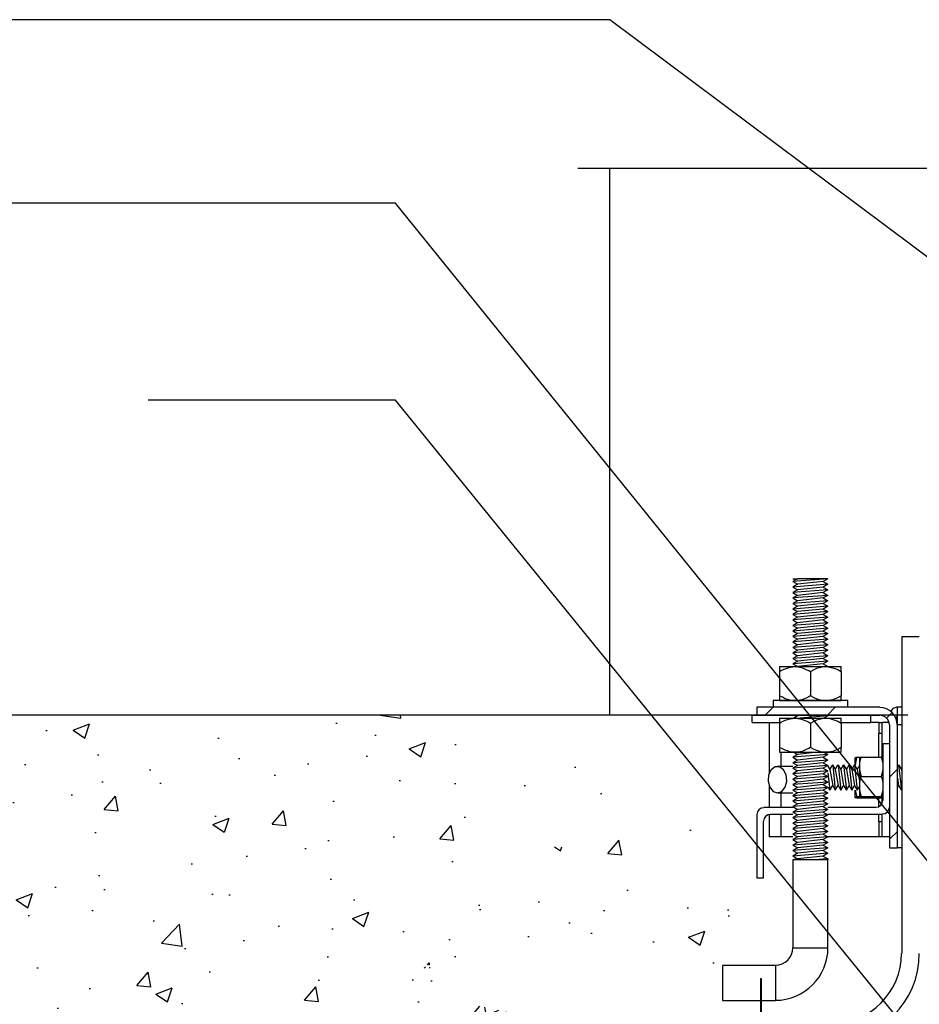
# Model space of a CAD drawing. Extents: x 1152 to 2559, y 156 to 782.
# Tile 85 of 111: x 2046 to 2059, y 664 to 678. Entities that reach past the tile are written whole.
import ezdxf

# ---------------------------------------------------------------- set-up
doc = ezdxf.new("R2010")
doc.units = 0
doc.header["$MEASUREMENT"] = 0
for name, color, linetype in [('CONCRETE-HATCH', 2, 'CONTINUOUS'), ('CONCRETE-ISLAND', 6, 'CONTINUOUS'), ('DISPENSER', 3, 'CONTINUOUS'), ('DISPENSER-SUMP', 1, 'CONTINUOUS'), ('TEXT', 3, 'CONTINUOUS')]:
    doc.layers.add(name, color=color, linetype=linetype)
doc.styles.add('SIMPLEX', font='simplex')
doc.dimstyles.new('DIM8', dxfattribs={"dimscale": 8, "dimtxt": 0.09375, "dimasz": 0.09375, "dimexe": 0.0625, "dimexo": 0.0625, "dimgap": 0.0625, "dimtad": 1, "dimdec": 4, "dimzin": 3, "dimdsep": 46, "dimlunit": 4, "dimtxsty": 'SIMPLEX', "dimcen": 0.0625, "dimclrd": 3, "dimclre": 3, "dimclrt": 3, "dimadec": 0, "dimazin": 0, "dimtfac": 1, "dimtdec": 4, "dimtofl": 0, "dimtmove": 0, "dimatfit": 3, "dimfxl": 1, "dimfrac": 2, "dimtolj": 1, "dimtzin": 3, "dimarcsym": 0})

msp = doc.modelspace()

# ---------------------------------------------------------------- hatches: boundary and pattern name
at = {"layer": 'CONCRETE-HATCH', "linetype": 'Continuous'}
h = msp.add_hatch(dxfattribs=at)
h.set_pattern_fill('AR-CONC', color=256, scale=0.3333, style=0)
h.set_pattern_definition([(50, (2028.495, 655.8174), (2.39063, -0.20915), [0.24998, -2.74973]), (355, (2028.495, 655.8174), (-0.46246, 2.50706), [0.19998, -2.19978]), (100.451, (2028.6943, 655.8), (1.92817, 2.2979), [0.21245, -2.3369]), (46.184, (2028.495, 656.484), (3.55711, -0.55167), [0.37496, -4.1246]), (96.636, (2028.7915, 656.438), (3.11523, 3.24673), [0.31867, -3.50536]), (351.184, (2028.495, 656.484), (3.11523, 3.24674), [0.29997, -3.29967]), (21, (2028.8284, 656.3173), (1.98949, -1.34193), [0.24998, -2.74973]), (326, (2028.8284, 656.3173), (0.81097, 2.41693), [0.19998, -2.19978]), (71.451, (2028.9942, 656.2055), (2.80046, 1.075), [0.21245, -2.3369]), (37.5, (2028.4951, 655.8174), (0.040529, 1.109535), [0, -2.173116, 0, -2.23311, 0, -2.20811]), (7.5, (2028.4951, 655.8174), (0.87681, 1.314574), [0, -1.273206, 0, -2.12312, 0, -0.841582]), (327.5, (2027.7518, 655.8174), (1.77923, -0.075175), [0, -0.83325, 0, -2.59974, 0, -3.449655]), (317.5, (2027.4185, 655.8174), (1.94376, 0.33365), [0, -1.083225, 0, -1.726494, 0, -2.449755])])
edge = h.paths.add_edge_path()
edge.add_line((2056.61723, 666.59772), (2056.51199, 666.59772))
edge.add_line((2056.51199, 666.59772), (2056.51199, 666.53565))
edge.add_line((2056.51199, 666.53565), (2056.48771, 666.49248))
edge.add_line((2056.48771, 666.49248), (2056.20168, 666.49248))
edge.add_line((2056.20168, 666.49248), (2056.17469, 666.53565))
edge.add_line((2056.17469, 666.53565), (2056.17469, 666.63549))
edge.add_line((2056.17469, 666.63549), (2055.35303, 666.63549))
edge.add_line((2055.35303, 666.63549), (2055.33574, 666.65145))
edge.add_arc((2054.58684, 666.692), 0.75, 270, 356.900794, ccw=False)
edge.add_line((2054.58684, 665.942), (2053.83652, 665.942))
edge.add_line((2053.83652, 665.942), (2053.83652, 666.44391))
edge.add_line((2053.83652, 666.44391), (2054.58763, 666.44391))
edge.add_arc((2054.58763, 666.69391), 0.25, 270, 360)
edge.add_line((2054.83763, 666.69391), (2054.83763, 667.22914))
edge.add_line((2054.83763, 667.22914), (2054.65144, 667.22914))
edge.add_line((2054.65144, 667.22914), (2054.58128, 667.2993))
edge.add_line((2054.58128, 667.2993), (2054.58128, 667.69867))
edge.add_line((2054.58128, 667.69867), (2054.60826, 667.69867))
edge.add_line((2054.60826, 667.69867), (2054.60826, 667.8174))
edge.add_line((2054.60826, 667.8174), (2054.57049, 667.8174))
edge.add_line((2054.57049, 667.8174), (2054.55699, 667.8174))
edge.add_line((2054.55699, 667.8174), (2041.05444, 667.8174))
edge.add_line((2041.05444, 667.8174), (2041.05444, 667.66788))
edge.add_arc((2041.05444, 667.319), 0.34888, 90, 270)
edge.add_line((2041.05444, 666.97012), (2041.20396, 666.97012))
edge.add_line((2041.20396, 666.97012), (2041.20396, 658.84624))
edge.add_line((2041.20396, 658.84624), (2041.05444, 658.84624))
edge.add_line((2041.05444, 658.84624), (2041.05444, 661.8174))
edge.add_line((2041.05444, 661.8174), (2029.05444, 661.8174))
edge.add_line((2029.05444, 661.8174), (2029.05444, 659.39933))
edge.add_line((2029.05444, 659.39933), (2028.49509, 658.71259))
edge.add_line((2028.49509, 658.71259), (2029.73031, 658.71259))
edge.add_line((2029.73031, 658.71259), (2029.05444, 658.05324))
edge.add_line((2029.05444, 658.05324), (2029.05444, 655.8174))
edge.add_line((2029.05444, 655.8174), (2057.18653, 655.8174))
edge.add_line((2057.18653, 655.8174), (2056.91091, 663.81442))
edge.add_arc((2054.71767, 670.87382), 7.39225, 247.267395, 287.259144, ccw=False)
edge.add_line((2051.86107, 664.05581), (2051.55231, 664.05581))
edge.add_line((2051.55231, 664.05581), (2051.55231, 663.96406))
edge.add_line((2051.55231, 663.96406), (2051.64136, 663.96406))
edge.add_line((2051.64136, 663.96406), (2051.66565, 663.93708))
edge.add_line((2051.66565, 663.93708), (2051.66565, 663.86692))
edge.add_line((2051.66565, 663.86692), (2051.64136, 663.83994))
edge.add_line((2051.64136, 663.83994), (2051.55231, 663.83994))
edge.add_line((2051.55231, 663.83994), (2051.55231, 663.60518))
edge.add_line((2051.55231, 663.60518), (2051.53342, 663.58898))
edge.add_line((2051.53342, 663.58898), (2051.4093, 663.58898))
edge.add_line((2051.4093, 663.58898), (2051.39041, 663.60518))
edge.add_line((2051.39041, 663.60518), (2051.39041, 663.83994))
edge.add_line((2051.39041, 663.83994), (2051.30406, 663.83994))
edge.add_line((2051.30406, 663.83994), (2051.27707, 663.86692))
edge.add_line((2051.27707, 663.86692), (2051.27707, 663.93708))
edge.add_line((2051.27707, 663.93708), (2051.30406, 663.96406))
edge.add_line((2051.30406, 663.96406), (2051.39041, 663.96406))
edge.add_line((2051.39041, 663.96406), (2051.39041, 664.05581))
edge.add_line((2051.39041, 664.05581), (2051.09628, 664.05581))
edge.add_line((2051.09628, 664.05581), (2051.09628, 664.21232))
edge.add_line((2051.09628, 664.21232), (2051.93652, 664.21232))
edge.add_arc((2051.93818, 663.80756), 0.40476, 89.764217, 90.235783, ccw=False)
edge.add_line((2051.93985, 664.21232), (2056.61723, 664.21232))
edge.add_line((2056.61723, 664.21232), (2056.72247, 664.21232))
edge.add_line((2056.72247, 664.21232), (2056.72247, 664.31756))
edge.add_line((2056.72247, 664.31756), (2056.72247, 666.59772))
edge.add_line((2056.72247, 666.59772), (2056.61723, 666.59772))
edge = h.paths.add_edge_path(flags=16)
edge.add_line((2051.55771, 664.44326), (2051.55771, 664.36883))
edge.add_line((2051.55771, 664.36883), (2051.38501, 664.36883))
edge.add_line((2051.38501, 664.36883), (2051.38501, 664.44326))
edge.add_arc((2051.47136, 664.23661), 0.22397, 112.677481, 134.330262)
edge.add_line((2051.31485, 664.39682), (2051.31485, 664.33645))
edge.add_line((2051.31485, 664.33645), (2056.68908, 663.75141))
edge.add_line((2056.68908, 663.75141), (2056.86717, 663.75141))
edge.add_line((2056.86717, 663.75141), (2051.62787, 664.33645))
edge.add_line((2051.62787, 664.33645), (2051.62787, 664.39682))
edge.add_arc((2051.47136, 664.23661), 0.22397, 45.669738, 67.322519)

# ---------------------------------------------------------------- linework, layer by layer
at = {"layer": 'CONCRETE-ISLAND', "linetype": 'Continuous'}
msp.add_line((2059.14944, 667.8174), (2041.05444, 667.8174), dxfattribs=at)
at = {"layer": 'DISPENSER'}
msp.add_line((2054.90208, 667.81872), (2054.90208, 675.60586), dxfattribs=at)
at = {"layer": 'DISPENSER', "linetype": 'Continuous'}
msp.add_lwpolyline([(2077.44464, 675.60586), (2066.70291, 675.60586), (2065.94464, 676.22347), (2065.94464, 674.98825), (2065.34213, 675.60586), (2054.44464, 675.60586)], dxfattribs=at)
at = {"layer": 'DISPENSER-SUMP', "color": 1, "linetype": 'Continuous'}
for p, q in [((2058.01008, 669.75825), (2057.50923, 669.72127)), ((2057.57646, 669.75825), (2057.50923, 669.72127)), ((2057.50923, 669.75825), (2057.5294, 669.75825)), ((2057.5294, 669.75825), (2057.57646, 669.75825)), ((2058.01008, 669.75825), (2057.57646, 669.75825)), ((2058.01008, 669.75825), (2057.94285, 669.72127)), ((2057.50923, 669.72127), (2057.57646, 669.68093)), ((2058.01008, 669.68093), (2057.50923, 669.6406)), ((2057.57646, 669.68093), (2057.50923, 669.6406)), ((2057.50923, 669.6406), (2057.57646, 669.60362)), ((2058.01008, 669.60362), (2057.50923, 669.56329)), ((2057.57646, 669.60362), (2057.50923, 669.56329)), ((2057.94285, 669.72127), (2057.57646, 669.68093)), ((2057.94285, 669.6406), (2057.57646, 669.60362)), ((2057.94285, 669.72127), (2058.01008, 669.68093)), ((2058.01008, 669.68093), (2057.94285, 669.6406)), ((2057.94285, 669.6406), (2058.01008, 669.60362)), ((2058.01008, 669.60362), (2057.94285, 669.56329)), ((2057.50923, 669.56329), (2057.57646, 669.52295)), ((2057.57646, 669.52295), (2057.50923, 669.48597)), ((2058.01008, 669.52295), (2057.50923, 669.48597)), ((2057.50923, 669.48597), (2057.57646, 669.44564)), ((2057.94285, 669.56329), (2057.57646, 669.52295)), ((2057.94285, 669.48597), (2057.57646, 669.44564)), ((2057.94285, 669.56329), (2058.01008, 669.52295)), ((2058.01008, 669.52295), (2057.94285, 669.48597)), ((2057.94285, 669.48597), (2058.01008, 669.44564)), ((2057.57646, 669.44564), (2057.50923, 669.40866)), ((2058.01008, 669.44564), (2057.50923, 669.40866)), ((2057.50923, 669.40866), (2057.57646, 669.36832)), ((2058.01008, 669.36832), (2057.50923, 669.32799)), ((2057.57646, 669.36832), (2057.50923, 669.32799)), ((2057.50923, 669.32799), (2057.57646, 669.29101)), ((2057.94285, 669.40866), (2057.57646, 669.36832)), ((2057.94285, 669.32799), (2057.57646, 669.29101)), ((2058.01008, 669.44564), (2057.94285, 669.40866)), ((2057.94285, 669.40866), (2058.01008, 669.36832)), ((2058.01008, 669.36832), (2057.94285, 669.32799)), ((2057.94285, 669.32799), (2058.01008, 669.29101)), ((2058.01008, 669.29101), (2057.50923, 669.25067)), ((2057.57646, 669.29101), (2057.50923, 669.25067)), ((2057.50923, 669.25067), (2057.57646, 669.21034)), ((2057.57646, 669.21034), (2057.50923, 669.17336)), ((2058.01008, 669.21034), (2057.50923, 669.17336)), ((2057.94285, 669.25067), (2057.57646, 669.21034)), ((2058.01008, 669.29101), (2057.94285, 669.25067)), ((2057.94285, 669.25067), (2058.01008, 669.21034)), ((2058.01008, 669.21034), (2057.94285, 669.17336)), ((2057.50923, 669.17336), (2057.57646, 669.13303)), ((2058.01008, 669.13303), (2057.50923, 669.09269)), ((2057.57646, 669.13303), (2057.50923, 669.09269)), ((2057.50923, 669.09269), (2057.57646, 669.05571)), ((2058.01008, 669.05571), (2057.50923, 669.01538)), ((2057.57646, 669.05571), (2057.50923, 669.01538)), ((2057.94285, 669.17336), (2057.57646, 669.13303)), ((2057.94285, 669.09269), (2057.57646, 669.05571)), ((2057.94285, 669.17336), (2058.01008, 669.13303)), ((2058.01008, 669.13303), (2057.94285, 669.09269)), ((2057.94285, 669.09269), (2058.01008, 669.05571)), ((2058.01008, 669.05571), (2057.94285, 669.01538)), ((2057.50923, 669.01538), (2057.57646, 668.9784)), ((2058.01008, 668.9784), (2057.50923, 668.93806)), ((2057.57646, 668.9784), (2057.50923, 668.93806)), ((2057.50923, 668.93806), (2057.57646, 668.89773)), ((2057.94285, 669.01538), (2057.57646, 668.9784)), ((2057.94285, 668.93806), (2057.57646, 668.89773)), ((2057.94285, 669.01538), (2058.01008, 668.9784)), ((2058.01008, 668.9784), (2057.94285, 668.93806)), ((2057.94285, 668.93806), (2058.01008, 668.89773)), ((2059.31095, 668.93134), (2059.0622, 668.93134)), ((2059.0622, 668.93134), (2059.0622, 664.42369)), ((2057.57646, 668.89773), (2057.50923, 668.86075)), ((2058.01008, 668.89773), (2057.50923, 668.86075)), ((2057.50923, 668.86075), (2057.57646, 668.82041)), ((2058.01008, 668.82041), (2057.50923, 668.78008)), ((2057.57646, 668.82041), (2057.50923, 668.78008)), ((2057.50923, 668.78008), (2057.57646, 668.7431)), ((2057.94285, 668.86075), (2057.57646, 668.82041)), ((2057.94285, 668.78008), (2057.57646, 668.7431)), ((2058.01008, 668.89773), (2057.94285, 668.86075)), ((2057.94285, 668.86075), (2058.01008, 668.82041)), ((2058.01008, 668.82041), (2057.94285, 668.78008)), ((2057.94285, 668.78008), (2058.01008, 668.7431)), ((2058.01008, 668.7431), (2057.50923, 668.70277)), ((2057.57646, 668.7431), (2057.50923, 668.70277)), ((2057.50923, 668.70277), (2057.57646, 668.66243)), ((2058.01008, 668.66243), (2057.50923, 668.62545)), ((2057.57646, 668.66243), (2057.50923, 668.62545)), ((2057.50923, 668.62545), (2057.57646, 668.58512)), ((2057.94285, 668.70277), (2057.57646, 668.66243)), ((2057.94285, 668.62545), (2057.57646, 668.58512)), ((2058.01008, 668.7431), (2057.94285, 668.70277)), ((2057.94285, 668.70277), (2058.01008, 668.66243)), ((2058.01008, 668.66243), (2057.94285, 668.62545)), ((2057.94285, 668.62545), (2058.01008, 668.58512)), ((2057.32099, 668.5078), (2057.32099, 668.50108)), ((2057.32099, 668.5078), (2057.34788, 668.5078)), ((2057.32099, 668.50108), (2057.32099, 668.48764)), ((2057.32099, 668.48764), (2057.32099, 668.46747)), ((2057.34788, 668.5078), (2057.4252, 668.5078)), ((2057.40167, 668.47755), (2057.46889, 668.50108)), ((2057.4252, 668.5078), (2057.54285, 668.5078)), ((2057.46889, 668.50108), (2057.54285, 668.5078)), ((2057.57646, 668.58512), (2057.50923, 668.54814)), ((2058.01008, 668.58512), (2057.50923, 668.54814)), ((2057.50923, 668.54814), (2057.57646, 668.5078)), ((2057.54285, 668.5078), (2057.55293, 668.5078)), ((2057.54285, 668.5078), (2057.68402, 668.5078)), ((2057.55293, 668.5078), (2057.60671, 668.50108)), ((2057.94285, 668.54814), (2057.57646, 668.5078)), ((2057.60671, 668.50108), (2057.6336, 668.49436)), ((2057.6336, 668.49436), (2057.65713, 668.48764)), ((2057.65713, 668.48764), (2057.71092, 668.46411)), ((2057.68402, 668.5078), (2057.83529, 668.5078)), ((2057.82184, 668.47083), (2057.8521, 668.48427)), ((2057.83529, 668.5078), (2057.97983, 668.5078)), ((2057.8521, 668.48427), (2057.88235, 668.49436)), ((2057.88235, 668.49436), (2057.95294, 668.5078)), ((2058.01008, 668.58512), (2057.94285, 668.54814)), ((2057.94285, 668.54814), (2058.01008, 668.5078)), ((2057.95294, 668.5078), (2057.96638, 668.5078)), ((2057.96638, 668.5078), (2057.97983, 668.5078)), ((2057.97983, 668.5078), (2058.03697, 668.50108)), ((2057.97983, 668.5078), (2058.09748, 668.5078)), ((2058.03697, 668.50108), (2058.09412, 668.48764)), ((2058.09412, 668.48764), (2058.1479, 668.46747)), ((2058.09748, 668.5078), (2058.17143, 668.5078)), ((2058.17143, 668.5078), (2058.19832, 668.5078)), ((2058.19832, 668.49436), (2058.19832, 668.5078)), ((2058.19832, 668.48427), (2058.19832, 668.49436)), ((2058.19832, 668.47083), (2058.19832, 668.48427)), ((2057.32099, 668.46747), (2057.32099, 668.44058)), ((2057.32099, 668.44058), (2057.36133, 668.46074)), ((2057.32099, 668.44058), (2057.32099, 668.09099)), ((2057.36133, 668.46074), (2057.40167, 668.47755)), ((2057.71092, 668.46411), (2057.73781, 668.45402)), ((2057.73781, 668.45402), (2057.76134, 668.44058)), ((2057.76134, 668.44058), (2057.82184, 668.47083)), ((2057.76134, 668.44058), (2057.76134, 668.09099)), ((2058.1479, 668.46747), (2058.19832, 668.44058)), ((2058.19832, 668.44058), (2058.19832, 668.47083)), ((2058.19832, 668.44058), (2058.19832, 668.09099)), ((2057.36133, 668.07082), (2057.32099, 668.09099)), ((2057.32099, 668.09099), (2057.32099, 668.06074)), ((2057.32099, 668.06074), (2057.32099, 668.04729)), ((2057.40167, 668.05065), (2057.36133, 668.07082)), ((2057.71092, 668.0641), (2057.6605, 668.04393)), ((2057.73781, 668.07754), (2057.71092, 668.0641)), ((2057.76134, 668.09099), (2057.73781, 668.07754)), ((2057.81176, 668.0641), (2057.76134, 668.09099)), ((2057.86554, 668.04057), (2057.81176, 668.0641)), ((2058.13781, 668.06074), (2058.10756, 668.04729)), ((2058.19832, 668.09099), (2058.13781, 668.06074)), ((2058.19832, 668.0641), (2058.19832, 668.09099)), ((2058.19832, 668.04057), (2058.19832, 668.0641)), ((2058.74623, 667.92964), (2056.99494, 667.92964)), ((2056.99494, 667.92964), (2056.99494, 667.81872)), ((2057.11595, 667.81872), (2057.22687, 667.92964)), ((2057.23023, 668.02376), (2057.23023, 667.92964)), ((2057.2504, 668.02376), (2057.23023, 668.02376)), ((2057.31427, 668.02376), (2057.2504, 668.02376)), ((2057.41175, 668.02376), (2057.31427, 668.02376)), ((2057.32099, 668.04729), (2057.32099, 668.03721)), ((2057.32099, 668.03721), (2057.32099, 668.02376)), ((2057.76134, 668.02376), (2057.32099, 668.02376)), ((2057.76134, 668.02376), (2057.32099, 668.02376)), ((2057.32099, 668.02376), (2057.76134, 668.02376)), ((2057.76134, 668.02376), (2057.32099, 668.02376)), ((2057.32099, 668.02376), (2057.76134, 668.02376)), ((2057.32099, 668.02376), (2057.76134, 668.02376)), ((2057.47226, 668.03048), (2057.40167, 668.05065)), ((2057.53948, 668.02376), (2057.41175, 668.02376)), ((2057.54285, 668.02376), (2057.47226, 668.03048)), ((2057.68402, 668.02376), (2057.53948, 668.02376)), ((2057.55293, 668.02376), (2057.54285, 668.02376)), ((2057.61007, 668.03048), (2057.55293, 668.02376)), ((2057.63697, 668.03721), (2057.61007, 668.03048)), ((2057.6605, 668.04393), (2057.63697, 668.03721)), ((2057.83529, 668.02376), (2057.68402, 668.02376)), ((2058.19832, 668.02376), (2057.76134, 668.02376)), ((2057.76134, 668.02376), (2058.19832, 668.02376)), ((2057.76134, 668.02376), (2058.19832, 668.02376)), ((2058.19832, 668.02376), (2057.76134, 668.02376)), ((2058.19832, 668.02376), (2057.76134, 668.02376)), ((2057.76134, 668.02376), (2058.19832, 668.02376)), ((2057.97983, 668.02376), (2057.83529, 668.02376)), ((2057.92268, 668.02712), (2057.86554, 668.04057)), ((2057.97983, 668.02376), (2057.92268, 668.02712)), ((2058.10756, 668.02376), (2057.97983, 668.02376)), ((2057.99327, 668.02376), (2057.97983, 668.02376)), ((2058.00672, 668.02376), (2057.99327, 668.02376)), ((2058.00336, 667.81872), (2058.11092, 667.92964)), ((2058.07731, 668.03721), (2058.00672, 668.02376)), ((2058.10756, 668.04729), (2058.07731, 668.03721)), ((2058.2084, 668.02376), (2058.10756, 668.02376)), ((2058.19832, 668.02712), (2058.19832, 668.04057)), ((2058.19832, 668.02376), (2058.19832, 668.02712)), ((2058.27227, 668.02376), (2058.2084, 668.02376)), ((2058.29244, 668.02376), (2058.27227, 668.02376)), ((2058.29244, 667.92964), (2058.29244, 668.02376)), ((2058.96136, 667.92292), (2058.93447, 667.90947)), ((2058.97817, 667.92628), (2058.96136, 667.92292)), ((2058.98825, 667.92964), (2058.97817, 667.92628)), ((2058.99833, 667.92964), (2058.98825, 667.92964)), ((2059.0622, 667.92964), (2058.99833, 667.92964)), ((2058.99833, 667.89603), (2058.99833, 667.92964)), ((2056.93107, 667.81872), (2056.99494, 667.81872)), ((2056.93107, 667.71115), (2056.93107, 667.81872)), ((2056.99494, 667.81872), (2058.74623, 667.81872)), ((2057.57646, 667.80527), (2057.52268, 667.77166)), ((2057.54957, 667.81872), (2057.57646, 667.80527)), ((2057.72436, 667.81872), (2057.57646, 667.80527)), ((2058.01008, 667.80527), (2057.61007, 667.77166)), ((2058.01008, 667.80527), (2057.9563, 667.77166)), ((2057.98319, 667.81872), (2058.01008, 667.80527)), ((2058.62186, 667.71115), (2058.62186, 667.81872)), ((2058.84707, 667.77838), (2058.92438, 667.85569)), ((2058.93447, 667.90947), (2058.90422, 667.8725)), ((2058.98153, 667.76493), (2058.98825, 667.77838)), ((2058.98825, 667.77838), (2058.99833, 667.81872)), ((2058.99833, 667.80527), (2058.99833, 667.89603)), ((2058.99833, 667.67754), (2058.99833, 667.80527)), ((2056.93107, 667.71115), (2057.32099, 667.71115)), ((2057.16973, 667.71115), (2057.16973, 666.98173)), ((2057.32099, 667.77166), (2057.34788, 667.77166)), ((2057.32099, 667.77166), (2057.32099, 667.76829)), ((2057.32099, 667.76829), (2057.32099, 667.75149)), ((2057.32099, 667.75149), (2057.32099, 667.73132)), ((2057.32099, 667.73132), (2057.32099, 667.70443)), ((2057.32099, 667.70443), (2057.36133, 667.7246)), ((2057.32099, 667.70443), (2057.32099, 667.35484)), ((2057.34788, 667.77166), (2057.4252, 667.77166)), ((2057.36133, 667.7246), (2057.40167, 667.74476)), ((2057.40167, 667.74476), (2057.46889, 667.76493)), ((2057.4252, 667.77166), (2057.54285, 667.77166)), ((2057.46889, 667.76493), (2057.54285, 667.77166)), ((2057.54285, 667.77166), (2057.55293, 667.77166)), ((2057.54285, 667.77166), (2057.68402, 667.77166)), ((2057.55293, 667.77166), (2057.60671, 667.76493)), ((2057.60671, 667.76493), (2057.6336, 667.76157)), ((2057.6336, 667.76157), (2057.65713, 667.75149)), ((2057.65713, 667.75149), (2057.71092, 667.73132)), ((2057.68402, 667.77166), (2057.83529, 667.77166)), ((2057.71092, 667.73132), (2057.73781, 667.71787)), ((2057.73781, 667.71787), (2057.76134, 667.70443)), ((2057.76134, 667.70443), (2057.82184, 667.73468)), ((2057.76134, 667.70443), (2057.76134, 667.35484)), ((2057.82184, 667.73468), (2057.8521, 667.74813)), ((2057.83529, 667.77166), (2057.97983, 667.77166)), ((2057.8521, 667.74813), (2057.88235, 667.75821)), ((2057.88235, 667.75821), (2057.95294, 667.77166)), ((2057.95294, 667.77166), (2057.96638, 667.77166)), ((2057.96638, 667.77166), (2057.97983, 667.77166)), ((2057.97983, 667.77166), (2058.03697, 667.76829)), ((2057.97983, 667.77166), (2058.09748, 667.77166)), ((2058.03697, 667.76829), (2058.09412, 667.75149)), ((2058.09412, 667.75149), (2058.1479, 667.73132)), ((2058.09748, 667.77166), (2058.17143, 667.77166)), ((2058.1479, 667.73132), (2058.19832, 667.70443)), ((2058.17143, 667.77166), (2058.19832, 667.77166)), ((2058.19832, 667.75821), (2058.19832, 667.77166)), ((2058.19832, 667.74813), (2058.19832, 667.75821)), ((2058.19832, 667.73468), (2058.19832, 667.74813)), ((2058.19832, 667.70443), (2058.19832, 667.73468)), ((2058.19832, 667.71115), (2058.62186, 667.71115)), ((2058.19832, 667.70443), (2058.19832, 667.35484)), ((2058.73951, 667.71115), (2058.62186, 667.71115)), ((2058.73951, 667.71115), (2058.77312, 667.71115)), ((2058.73951, 667.55316), (2058.73951, 667.71115)), ((2058.77312, 667.71115), (2058.7832, 667.71115)), ((2058.7832, 667.21366), (2058.7832, 667.71115)), ((2058.88405, 667.71115), (2058.7832, 667.71115)), ((2058.88741, 667.67754), (2058.88741, 665.92624)), ((2058.99833, 667.71115), (2058.99497, 667.71115)), ((2059.0622, 667.67754), (2058.99833, 667.67754)), ((2058.99833, 665.92624), (2058.99833, 667.67754)), ((2058.99833, 667.10946), (2058.99833, 667.67754)), ((2058.73278, 667.52963), (2058.73278, 667.55316)), ((2058.7832, 667.55316), (2058.73278, 667.55316)), ((2058.73278, 667.46241), (2058.73278, 667.52963)), ((2058.73278, 667.35484), (2058.73278, 667.46241)), ((2058.88741, 667.40862), (2058.79329, 667.40862)), ((2058.79329, 667.40862), (2058.79329, 666.60189)), ((2057.32099, 667.35484), (2057.32099, 667.32459)), ((2057.36133, 667.33467), (2057.32099, 667.35484)), ((2057.32099, 667.32459), (2057.32099, 667.31114)), ((2057.32099, 667.31114), (2057.32099, 667.30106)), ((2057.32099, 667.30106), (2057.32099, 667.28761)), ((2057.32099, 667.28761), (2057.34788, 667.28761)), ((2057.34452, 667.08593), (2057.34452, 667.28761)), ((2057.34788, 667.28761), (2057.4252, 667.28761)), ((2057.40167, 667.31787), (2057.36133, 667.33467)), ((2057.47226, 667.29434), (2057.40167, 667.31787)), ((2057.4252, 667.28761), (2057.54285, 667.28761)), ((2057.54285, 667.28761), (2057.47226, 667.29434)), ((2057.57646, 667.25736), (2057.50923, 667.21702)), ((2058.01008, 667.25736), (2057.50923, 667.21702)), ((2057.50923, 667.21702), (2057.57646, 667.17669)), ((2057.52268, 667.28761), (2057.57646, 667.25736)), ((2057.55293, 667.28761), (2057.54285, 667.28761)), ((2057.54285, 667.28761), (2057.68402, 667.28761)), ((2057.61007, 667.29434), (2057.55293, 667.28761)), ((2057.8689, 667.28761), (2057.57646, 667.25736)), ((2057.94285, 667.21702), (2057.57646, 667.17669)), ((2057.63697, 667.30106), (2057.61007, 667.29434)), ((2057.6605, 667.30778), (2057.63697, 667.30106)), ((2057.71092, 667.33131), (2057.6605, 667.30778)), ((2057.68402, 667.28761), (2057.83529, 667.28761)), ((2057.73781, 667.3414), (2057.71092, 667.33131)), ((2057.76134, 667.35484), (2057.73781, 667.3414)), ((2057.81176, 667.32795), (2057.76134, 667.35484)), ((2057.86554, 667.30778), (2057.81176, 667.32795)), ((2057.83529, 667.28761), (2057.97983, 667.28761)), ((2057.92268, 667.29097), (2057.86554, 667.30778)), ((2057.97983, 667.28761), (2057.92268, 667.29097)), ((2058.01008, 667.25736), (2057.94285, 667.21702)), ((2057.94285, 667.21702), (2058.01008, 667.17669)), ((2057.9563, 667.28761), (2058.01008, 667.25736)), ((2057.99327, 667.28761), (2057.97983, 667.28761)), ((2057.97983, 667.28761), (2058.09748, 667.28761)), ((2058.00672, 667.28761), (2057.99327, 667.28761)), ((2058.07731, 667.30106), (2058.00672, 667.28761)), ((2058.10756, 667.31114), (2058.07731, 667.30106)), ((2058.09748, 667.28761), (2058.17143, 667.28761)), ((2058.13781, 667.32459), (2058.10756, 667.31114)), ((2058.19832, 667.35484), (2058.13781, 667.32459)), ((2058.17143, 667.28761), (2058.19832, 667.28761)), ((2058.19832, 667.32795), (2058.19832, 667.35484)), ((2058.19832, 667.30778), (2058.19832, 667.32795)), ((2058.19832, 667.29097), (2058.19832, 667.30778)), ((2058.19832, 667.28761), (2058.19832, 667.29097)), ((2058.4, 667.21366), (2058.41009, 667.21702)), ((2058.41009, 667.21702), (2058.42017, 667.21702)), ((2058.42017, 667.21702), (2058.41345, 667.20358)), ((2058.42017, 667.21702), (2058.48068, 667.21702)), ((2058.46387, 667.21366), (2058.47059, 667.21702)), ((2058.47059, 667.21702), (2058.48068, 667.21702)), ((2058.48068, 667.21702), (2058.47732, 667.20358)), ((2058.48068, 667.21702), (2058.7664, 667.21702)), ((2058.73278, 667.21702), (2058.73278, 667.35484)), ((2058.77648, 667.21702), (2058.7664, 667.21702)), ((2058.7664, 667.21702), (2058.77312, 667.20358)), ((2058.78657, 667.21366), (2058.77648, 667.21702)), ((2057.25713, 667.07921), (2057.19998, 667.03887)), ((2057.32099, 667.07921), (2057.25713, 667.07921)), ((2057.50923, 667.08593), (2057.29074, 667.08593)), ((2057.37814, 667.03887), (2057.32099, 667.07921)), ((2058.01008, 667.17669), (2057.50923, 667.13971)), ((2057.57646, 667.17669), (2057.50923, 667.13971)), ((2057.50923, 667.13971), (2057.57646, 667.09937)), ((2058.01008, 667.09937), (2057.50923, 667.0624)), ((2057.57646, 667.09937), (2057.50923, 667.0624)), ((2057.94285, 667.13971), (2057.57646, 667.09937)), ((2058.01008, 667.17669), (2057.94285, 667.13971)), ((2057.94285, 667.13971), (2058.01008, 667.09937)), ((2058.01008, 667.09937), (2057.94285, 667.0624)), ((2058.01008, 667.08929), (2058.03697, 667.04223)), ((2058.03697, 667.04223), (2058.07731, 667.10946)), ((2058.07731, 667.10946), (2058.11428, 666.74643)), ((2058.07731, 667.10946), (2058.11428, 667.04223)), ((2058.11428, 667.04223), (2058.15462, 667.10946)), ((2058.15462, 667.10946), (2058.19496, 666.74643)), ((2058.15462, 667.10946), (2058.19496, 667.04223)), ((2058.19496, 667.04223), (2058.23193, 667.10946)), ((2058.23193, 667.10946), (2058.27227, 666.74643)), ((2058.23193, 667.10946), (2058.27227, 667.04223)), ((2058.27227, 667.04223), (2058.31261, 667.10946)), ((2058.31261, 667.10946), (2058.34958, 667.04223)), ((2058.31261, 667.10946), (2058.34958, 666.74643)), ((2058.34958, 667.04223), (2058.38992, 667.10946)), ((2058.38992, 667.10946), (2058.4269, 666.74643)), ((2058.38992, 667.10946), (2058.4269, 667.04223)), ((2058.39328, 667.2103), (2058.39328, 667.18341)), ((2058.39328, 667.2103), (2058.39664, 667.2103)), ((2058.39328, 667.18341), (2058.39328, 667.10946)), ((2058.39664, 667.2103), (2058.4, 667.21366)), ((2058.41009, 667.18677), (2058.39664, 667.10946)), ((2058.41345, 667.20358), (2058.41009, 667.18677)), ((2058.4269, 667.04223), (2058.45715, 667.08929)), ((2058.45715, 667.2103), (2058.46387, 667.21366)), ((2058.45715, 667.2103), (2058.45715, 667.17669)), ((2058.45715, 667.17669), (2058.45715, 667.08257)), ((2058.46051, 667.13635), (2058.45715, 667.08257)), ((2058.45715, 667.08257), (2058.45715, 667.06576)), ((2058.45715, 667.08257), (2058.45715, 666.94475)), ((2058.47059, 667.18677), (2058.46051, 667.13635)), ((2058.47732, 667.20358), (2058.47059, 667.18677)), ((2058.77312, 667.20358), (2058.77648, 667.18677)), ((2058.77648, 667.18677), (2058.78993, 667.13635)), ((2058.78993, 667.2103), (2058.78657, 667.21366)), ((2058.79329, 667.2103), (2058.78993, 667.2103)), ((2058.78993, 667.13635), (2058.79329, 667.08257)), ((2058.79329, 667.08257), (2058.79329, 667.06576)), ((2058.99833, 667.07921), (2059.01514, 667.10946)), ((2059.01514, 667.10946), (2059.05548, 666.74643)), ((2059.01514, 667.10946), (2059.05548, 667.04223)), ((2057.16301, 666.96492), (2057.15628, 666.87416)), ((2057.19998, 667.03887), (2057.16301, 666.96492)), ((2057.41511, 666.96492), (2057.37814, 667.03887)), ((2057.42184, 666.87416), (2057.41511, 666.96492)), ((2057.50923, 667.0624), (2057.57646, 667.02206)), ((2058.01008, 667.02206), (2057.50923, 666.98173)), ((2057.57646, 667.02206), (2057.50923, 666.98173)), ((2057.50923, 666.98173), (2057.57646, 666.94475)), ((2057.57646, 666.94475), (2057.50923, 666.90441)), ((2058.01008, 666.94475), (2057.50923, 666.90441)), ((2057.94285, 667.0624), (2057.57646, 667.02206)), ((2057.94285, 666.98173), (2057.57646, 666.94475)), ((2057.94285, 667.0624), (2058.01008, 667.02206)), ((2058.01008, 667.02206), (2057.94285, 666.98173)), ((2057.94285, 666.98173), (2058.01008, 666.94475)), ((2058.01008, 666.94475), (2057.94285, 666.90441)), ((2058.01008, 666.99517), (2058.03697, 666.74643)), ((2058.03697, 667.04223), (2058.07731, 666.81365)), ((2058.11428, 667.04223), (2058.15462, 666.81365)), ((2058.19496, 667.04223), (2058.23193, 666.81365)), ((2058.27227, 667.04223), (2058.31261, 666.81365)), ((2058.34958, 667.04223), (2058.38992, 666.81365)), ((2058.4269, 667.04223), (2058.45715, 666.88088)), ((2058.45715, 667.06576), (2058.45715, 667.04895)), ((2058.45715, 667.04895), (2058.46723, 666.99517)), ((2058.45715, 666.94475), (2058.45715, 666.80021)), ((2058.46723, 666.99517), (2058.48068, 666.94475)), ((2058.48068, 666.94475), (2058.47059, 666.91114)), ((2058.48068, 666.94475), (2058.7664, 666.94475)), ((2058.7832, 666.99517), (2058.7664, 666.94475)), ((2058.7664, 666.94475), (2058.77984, 666.91114)), ((2058.78993, 667.04895), (2058.7832, 666.99517)), ((2058.79329, 667.06576), (2058.78993, 667.04895)), ((2058.88741, 666.93467), (2058.99833, 667.04559)), ((2059.05548, 667.04223), (2059.0622, 667.05568)), ((2059.05548, 667.04223), (2059.0622, 666.99853)), ((2057.15628, 666.87416), (2057.17981, 666.79012)), ((2057.16973, 666.81365), (2057.16973, 666.50104)), ((2057.40167, 666.79012), (2057.42184, 666.87416)), ((2057.50923, 666.90441), (2057.57646, 666.86408)), ((2058.01008, 666.86408), (2057.50923, 666.8271)), ((2057.57646, 666.86408), (2057.50923, 666.8271)), ((2057.50923, 666.8271), (2057.57646, 666.78676)), ((2057.94285, 666.90441), (2057.57646, 666.86408)), ((2057.94285, 666.8271), (2057.57646, 666.78676)), ((2057.94285, 666.90441), (2058.01008, 666.86408)), ((2058.01008, 666.86408), (2057.94285, 666.8271)), ((2057.94285, 666.8271), (2058.01008, 666.78676)), ((2058.03697, 666.74643), (2058.07731, 666.81365)), ((2058.07731, 666.81365), (2058.11428, 666.74643)), ((2058.11428, 666.74643), (2058.15462, 666.81365)), ((2058.15462, 666.81365), (2058.19496, 666.74643)), ((2058.19496, 666.74643), (2058.23193, 666.81365)), ((2058.23193, 666.81365), (2058.27227, 666.74643)), ((2058.27227, 666.74643), (2058.31261, 666.81365)), ((2058.31261, 666.81365), (2058.34958, 666.74643)), ((2058.34958, 666.74643), (2058.38992, 666.81365)), ((2058.38992, 666.81365), (2058.4269, 666.74643)), ((2058.46051, 666.85735), (2058.45715, 666.83718)), ((2058.45715, 666.83718), (2058.45715, 666.82038)), ((2058.45715, 666.82038), (2058.45715, 666.80021)), ((2058.45715, 666.80021), (2058.45715, 666.79012)), ((2058.45715, 666.80021), (2058.45715, 666.69264)), ((2058.47059, 666.91114), (2058.46051, 666.85735)), ((2058.77984, 666.91114), (2058.78657, 666.87416)), ((2058.78657, 666.87416), (2058.78993, 666.85735)), ((2058.78993, 666.85735), (2058.79329, 666.82038)), ((2058.79329, 666.82038), (2058.79329, 666.80021)), ((2058.79329, 666.80021), (2058.79329, 666.79012)), ((2058.99833, 666.92122), (2059.01514, 666.81365)), ((2058.99833, 666.78004), (2059.01514, 666.81365)), ((2059.01514, 666.81365), (2059.05548, 666.74643)), ((2057.17981, 666.79012), (2057.22687, 666.72962)), ((2057.22687, 666.72962), (2057.29074, 666.70945)), ((2057.29074, 666.70945), (2057.35125, 666.72962)), ((2057.29074, 666.70945), (2057.50923, 666.70945)), ((2057.34452, 666.50104), (2057.34452, 666.70945)), ((2057.35125, 666.72962), (2057.40167, 666.79012)), ((2058.01008, 666.78676), (2057.50923, 666.74643)), ((2057.57646, 666.78676), (2057.50923, 666.74643)), ((2057.50923, 666.74643), (2057.57646, 666.70945)), ((2058.01008, 666.70945), (2057.50923, 666.66911)), ((2057.57646, 666.70945), (2057.50923, 666.66911)), ((2057.50923, 666.66911), (2057.57646, 666.63214)), ((2057.94285, 666.74643), (2057.57646, 666.70945)), ((2057.94285, 666.66911), (2057.57646, 666.63214)), ((2058.01008, 666.78676), (2057.94285, 666.74643)), ((2057.94285, 666.74643), (2058.01008, 666.70945)), ((2058.01008, 666.70945), (2057.94285, 666.66911)), ((2057.94285, 666.66911), (2058.01008, 666.63214)), ((2058.01008, 666.79012), (2058.03697, 666.74643)), ((2058.39328, 666.74643), (2058.39328, 666.67584)), ((2058.39328, 666.67584), (2058.39328, 666.64558)), ((2058.39664, 666.74643), (2058.4, 666.7229)), ((2058.4, 666.7229), (2058.42017, 666.65567)), ((2058.4269, 666.74643), (2058.45715, 666.79349)), ((2058.45715, 666.79012), (2058.45715, 666.75651)), ((2058.45715, 666.75651), (2058.46387, 666.7229)), ((2058.45715, 666.69264), (2058.45715, 666.64558)), ((2058.46387, 666.7229), (2058.48068, 666.65567)), ((2058.78657, 666.7229), (2058.7664, 666.65567)), ((2058.78993, 666.75651), (2058.78657, 666.7229)), ((2058.79329, 666.79012), (2058.78993, 666.75651)), ((2058.99833, 665.92624), (2058.99833, 666.74643)), ((2059.05548, 666.74643), (2059.0622, 666.75651)), ((2057.57646, 666.63214), (2057.50923, 666.5918)), ((2058.01008, 666.63214), (2057.50923, 666.5918)), ((2057.50923, 666.5918), (2057.57646, 666.55147)), ((2058.01008, 666.55147), (2057.50923, 666.51449)), ((2057.57646, 666.55147), (2057.50923, 666.51449)), ((2057.94285, 666.5918), (2057.57646, 666.55147)), ((2058.01008, 666.63214), (2057.94285, 666.5918)), ((2057.94285, 666.5918), (2058.01008, 666.55147)), ((2058.01008, 666.55147), (2057.94285, 666.51449)), ((2058.39664, 666.64895), (2058.39328, 666.64895)), ((2058.39328, 666.64895), (2058.39328, 666.64558)), ((2058.39328, 666.64558), (2058.39664, 666.64558)), ((2058.41009, 666.65231), (2058.39664, 666.64895)), ((2058.39664, 666.64558), (2058.4, 666.64222)), ((2058.4, 666.64222), (2058.42017, 666.63886)), ((2058.42017, 666.65567), (2058.41009, 666.65231)), ((2058.42017, 666.65567), (2058.45715, 666.65567)), ((2058.42017, 666.63886), (2058.48068, 666.63886)), ((2058.46051, 666.64895), (2058.45715, 666.64895)), ((2058.45715, 666.64895), (2058.45715, 666.64558)), ((2058.45715, 666.64558), (2058.46387, 666.64222)), ((2058.47059, 666.65231), (2058.46051, 666.64895)), ((2058.46387, 666.64222), (2058.48068, 666.63886)), ((2058.48068, 666.65567), (2058.47059, 666.65231)), ((2058.48068, 666.65567), (2058.7664, 666.65567)), ((2058.48068, 666.63886), (2058.7664, 666.63886)), ((2058.73278, 666.57163), (2058.73278, 666.63886)), ((2058.73278, 666.50777), (2058.73278, 666.57163)), ((2058.7664, 666.65567), (2058.77984, 666.65231)), ((2058.78657, 666.64222), (2058.7664, 666.63886)), ((2058.77984, 666.65231), (2058.78993, 666.64895)), ((2058.7832, 666.55819), (2058.7832, 666.64222)), ((2058.78993, 666.64558), (2058.78657, 666.64222)), ((2058.78993, 666.64895), (2058.79329, 666.64895)), ((2058.79329, 666.64558), (2058.78993, 666.64558)), ((2058.79329, 666.64895), (2058.79329, 666.64558)), ((2056.99494, 666.4002), (2056.99494, 665.49934)), ((2057.50923, 666.50104), (2057.09578, 666.50104)), ((2057.16973, 666.40356), (2057.16973, 666.08423)), ((2057.1899, 666.40692), (2057.50923, 666.40692)), ((2057.34452, 666.08423), (2057.34452, 666.40692)), ((2057.50923, 666.51449), (2057.57646, 666.47415)), ((2058.01008, 666.47415), (2057.50923, 666.43382)), ((2057.57646, 666.47415), (2057.50923, 666.43382)), ((2057.50923, 666.43382), (2057.57646, 666.39684)), ((2058.01008, 666.39684), (2057.50923, 666.3565)), ((2057.57646, 666.39684), (2057.50923, 666.3565)), ((2057.94285, 666.51449), (2057.57646, 666.47415)), ((2057.94285, 666.43382), (2057.57646, 666.39684)), ((2057.94285, 666.51449), (2058.01008, 666.47415)), ((2058.01008, 666.47415), (2057.94285, 666.43382)), ((2057.94285, 666.43382), (2058.01008, 666.39684)), ((2058.01008, 666.39684), (2057.94285, 666.3565)), ((2058.69245, 666.50104), (2058.01008, 666.50104)), ((2058.01008, 666.40692), (2058.78657, 666.40692)), ((2058.73278, 666.32961), (2058.73278, 666.40692)), ((2058.7832, 666.08423), (2058.7832, 666.40692)), ((2057.08906, 665.49934), (2057.08906, 666.30608)), ((2057.50923, 666.3565), (2057.57646, 666.31617)), ((2057.57646, 666.31617), (2057.50923, 666.27919)), ((2058.01008, 666.31617), (2057.50923, 666.27919)), ((2057.50923, 666.27919), (2057.57646, 666.23885)), ((2058.01008, 666.23885), (2057.50923, 666.20188)), ((2057.57646, 666.23885), (2057.50923, 666.20188)), ((2057.94285, 666.3565), (2057.57646, 666.31617)), ((2057.94285, 666.27919), (2057.57646, 666.23885)), ((2057.94285, 666.3565), (2058.01008, 666.31617)), ((2058.01008, 666.31617), (2057.94285, 666.27919)), ((2057.94285, 666.27919), (2058.01008, 666.23885)), ((2058.01008, 666.23885), (2057.94285, 666.20188)), ((2058.73278, 666.30272), (2058.73278, 666.32961)), ((2058.73278, 666.30272), (2058.7832, 666.30272)), ((2058.73951, 666.08423), (2058.73951, 666.30272)), ((2057.50923, 666.20188), (2057.57646, 666.16154)), ((2058.01008, 666.16154), (2057.50923, 666.12121)), ((2057.57646, 666.16154), (2057.50923, 666.12121)), ((2057.50923, 666.12121), (2057.57646, 666.08423)), ((2057.94285, 666.20188), (2057.57646, 666.16154)), ((2057.94285, 666.12121), (2057.57646, 666.08423)), ((2057.94285, 666.20188), (2058.01008, 666.16154)), ((2058.01008, 666.16154), (2057.94285, 666.12121)), ((2057.94285, 666.12121), (2058.01008, 666.08423)), ((2058.88741, 666.05062), (2058.99833, 666.15818)), ((2057.1899, 666.08423), (2057.16973, 666.08423)), ((2057.2504, 666.08423), (2057.1899, 666.08423)), ((2057.34452, 666.08423), (2057.2504, 666.08423)), ((2057.50923, 666.08423), (2057.34452, 666.08423)), ((2058.01008, 666.08423), (2057.50923, 666.04389)), ((2057.57646, 666.08423), (2057.50923, 666.04389)), ((2057.50923, 666.04389), (2057.57646, 666.00356)), ((2057.57646, 666.00356), (2057.50923, 665.96658)), ((2058.01008, 666.00356), (2057.50923, 665.96658)), ((2057.50923, 665.96658), (2057.57646, 665.92624)), ((2057.94285, 666.04389), (2057.57646, 666.00356)), ((2057.94285, 665.96658), (2057.57646, 665.92624)), ((2058.01008, 666.08423), (2057.94285, 666.04389)), ((2057.94285, 666.04389), (2058.01008, 666.00356)), ((2058.01008, 666.00356), (2057.94285, 665.96658)), ((2057.94285, 665.96658), (2058.01008, 665.92624)), ((2058.73951, 666.08423), (2058.01008, 666.08423)), ((2058.77312, 666.08423), (2058.73951, 666.08423)), ((2058.7832, 666.08423), (2058.77312, 666.08423)), ((2058.88741, 666.08423), (2058.7832, 666.08423)), ((2058.01008, 665.92624), (2057.50923, 665.88927)), ((2057.57646, 665.92624), (2057.50923, 665.88927)), ((2057.50923, 665.88927), (2057.57646, 665.84893)), ((2058.01008, 665.84893), (2057.50923, 665.80859)), ((2057.57646, 665.84893), (2057.50923, 665.80859)), ((2057.94285, 665.88927), (2057.57646, 665.84893)), ((2058.01008, 665.92624), (2057.94285, 665.88927)), ((2057.94285, 665.88927), (2058.01008, 665.84893)), ((2058.01008, 665.84893), (2057.94285, 665.80859)), ((2058.88741, 665.92624), (2058.99833, 665.92624)), ((2059.0622, 665.92624), (2058.99833, 665.92624)), ((2057.50923, 665.80859), (2057.57646, 665.77162)), ((2057.57646, 665.77162), (2057.50923, 665.75481)), ((2058.01008, 665.75481), (2057.50923, 665.75481)), ((2057.50923, 665.75481), (2057.50923, 664.50437)), ((2057.94285, 665.80859), (2057.57646, 665.77162)), ((2058.01008, 665.77162), (2057.81176, 665.75481)), ((2057.94285, 665.80859), (2058.01008, 665.77162)), ((2058.01008, 665.77162), (2058.01008, 665.75481)), ((2058.01008, 664.50437), (2058.01008, 665.75481)), ((2056.99494, 665.49934), (2057.08906, 665.49934)), ((2057.50923, 664.50437), (2057.54285, 664.50437)), ((2057.54285, 664.50437), (2057.63697, 664.50437)), ((2057.63697, 664.50437), (2057.76134, 664.50437)), ((2057.76134, 664.50437), (2057.88571, 664.50437)), ((2057.88571, 664.50437), (2057.97647, 664.50437)), ((2057.97647, 664.50437), (2058.01008, 664.50437)), ((2056.50753, 664.25226), (2056.50753, 664.22873)), ((2057.26049, 664.25226), (2056.50753, 664.25226)), ((2056.50753, 664.22873), (2056.50753, 664.15814)), ((2056.50753, 664.15814), (2056.50753, 664.0573)), ((2057.26049, 664.25226), (2057.26049, 664.22873)), ((2057.26049, 664.22873), (2057.26049, 664.15814)), ((2057.26049, 664.15814), (2057.26049, 664.0573)), ((2056.50753, 664.0573), (2056.50753, 663.94637)), ((2057.04872, 664.06739), (2057.0588, 664.06739)), ((2057.04872, 664.06739), (2057.04872, 658.36805)), ((2057.0588, 664.06739), (2057.0588, 658.41686)), ((2057.26049, 664.0573), (2057.26049, 663.94637)), ((2056.50753, 663.94637), (2056.50753, 663.84553)), ((2057.26049, 663.94637), (2057.26049, 663.84553)), ((2056.50753, 663.84553), (2056.50753, 663.7783)), ((2056.50753, 663.7783), (2056.50753, 663.75141)), ((2056.50753, 663.75141), (2057.04872, 663.75141)), ((2057.0588, 663.75141), (2057.26049, 663.75141)), ((2057.26049, 663.84553), (2057.26049, 663.7783)), ((2057.26049, 663.7783), (2057.26049, 663.75141))]:
    msp.add_line(p, q, dxfattribs=at)
for centre, radius, start, end in [((2058.74623, 667.67754), 0.24874, 0, 90), ((2058.74623, 667.67754), 0.13782, 0, 90), ((2058.69245, 666.60189), 0.09748, 270, 0), ((2057.09578, 666.4002), 0.09748, 90, 180), ((2057.1899, 666.30608), 0.09748, 90, 180), ((2058.78657, 666.50777), 0.09748, 270, 0), ((2057.26049, 664.50437), 0.24874, 270, 0), ((2057.26049, 664.50437), 0.74959, 270, 0), ((2058.0605, 664.42369), 0.99834, 270, 0), ((2058.0605, 664.42369), 1.25044, 270, 0)]:
    msp.add_arc(centre, radius, start, end, dxfattribs=at)

# ---------------------------------------------------------------- leaders
at = {"layer": 'TEXT'}
for points in [[(2065.37575, 669.89722), (2054.90208, 677.72363), (2034.66803, 677.72363)], [(2063.35903, 660.87978), (2051.84666, 675.10934), (2041.93751, 675.10934)], [(2062.13336, 659.65519), (2051.84666, 672.30297), (2048.32447, 672.30297)]]:
    msp.add_leader(points, dimstyle='DIM8', dxfattribs=at)

doc.saveas('drawing.dxf')
